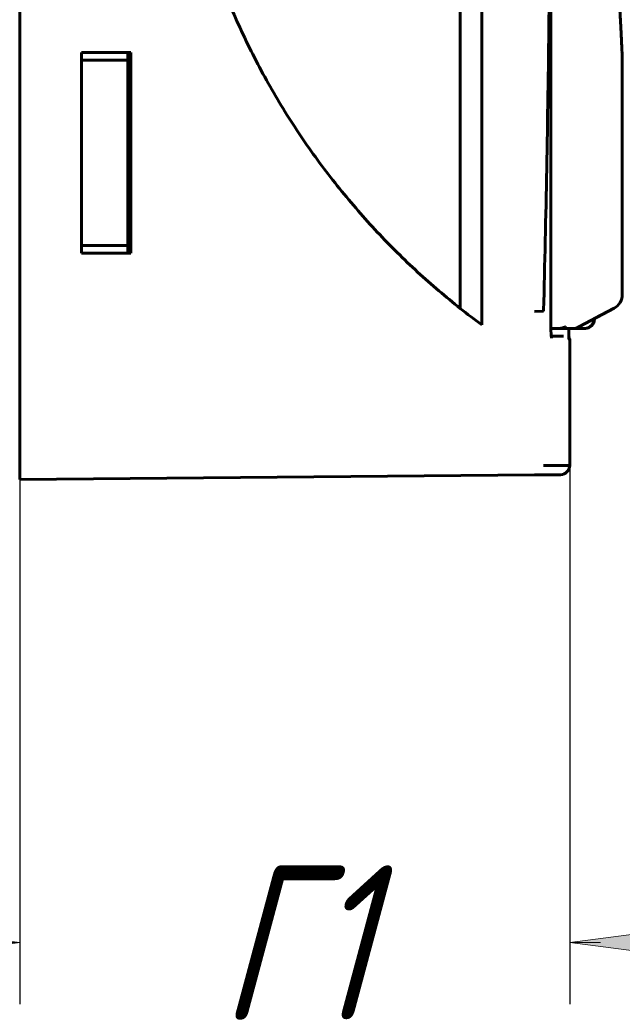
# Model space of a CAD drawing. Header units: millimetres. Extents: x 0 to 420, y 0 to 297.
# Tile 7 of 19: x 231 to 250, y 103 to 135. Entities that reach past the tile are written whole.
import ezdxf

# ---------------------------------------------------------------- set-up
doc = ezdxf.new("R2010")
doc.units = ezdxf.units.MM
doc.linetypes.add('K5LT_BASIC', pattern=[0])
doc.linetypes.add('K5LT_THIN', pattern=[0])
doc.layers.add('Системный слой', color=7, linetype='Continuous')
doc.styles.add('KDIMTEXTSTYLE', font='GOST_AU.SHX', dxfattribs={"width": 0.96, "oblique": 15, "height": 5})
doc.dimstyles.new('KDIMSTYLE (1.00)', dxfattribs={"dimtxt": 5, "dimasz": 1, "dimexe": 2, "dimexo": 0, "dimgap": 1, "dimtad": 1, "dimtxsty": 'KDIMTEXTSTYLE', "dimsah": 1, "dimcen": 0, "dimdle": 1, "dimadec": 0, "dimazin": 0, "dimtfac": 0.667, "dimtmove": 0, "dimatfit": 3, "dimfxl": 1, "dimtvp": 1, "dimtolj": 1, "dimtzin": 0, "dimarcsym": 0})

# ---------------------------------------------------------------- blocks, each defined once
blk = doc.blocks.new('U8')
at = {"layer": 'Системный слой', "color": 150, "linetype": 'K5LT_BASIC', "lineweight": 60, "true_color": 0x0080ff}
for p, q in [((249.459842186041, 125.5340605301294), (249.4597145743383, 125.5387302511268)), ((249.4599749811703, 125.5312079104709), (249.459842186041, 125.5340605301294)), ((249.4601124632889, 125.530243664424), (249.4599749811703, 125.5312079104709))]:
    blk.add_line(p, q, dxfattribs=at)
blk = doc.blocks.new('U9')
at = {"layer": 'Системный слой', "color": 150, "linetype": 'K5LT_BASIC', "lineweight": 60, "true_color": 0x0080ff}
for q in [(248.9915167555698, 125.2890552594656), (250.1166109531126, 125.8890321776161)]:
    blk.add_line((250.1166490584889, 125.889067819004), q, dxfattribs=at)
blk = doc.blocks.new('U10')
at = {"layer": 'Системный слой', "color": 150, "linetype": 'K5LT_BASIC', "lineweight": 60, "true_color": 0x0080ff}
for start, end in [(270.0000008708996, 298.075362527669), (298.075362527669, 298.0786554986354)]:
    blk.add_arc((248.7562450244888, 125.730243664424), 0.5000000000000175, start, end, dxfattribs=at)
blk = doc.blocks.new('U65')
at = {"layer": 'Системный слой', "color": 150, "linetype": 'K5LT_BASIC', "lineweight": 60, "true_color": 0x0080ff}
for p, q in [((248.6681089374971, 124.9262359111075), (248.655003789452, 124.9458061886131)), ((248.6762739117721, 124.9041440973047), (248.6681089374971, 124.9262359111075)), ((248.6790448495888, 124.8807658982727), (248.6762739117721, 124.9041440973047))]:
    blk.add_line(p, q, dxfattribs=at)
blk = doc.blocks.new('U66')
at = {"layer": 'Системный слой', "color": 150, "linetype": 'K5LT_BASIC', "lineweight": 60, "true_color": 0x0080ff}
for p, q in [((248.6790448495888, 163.2302426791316), (248.6790448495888, 168.342788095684)), ((248.6790448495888, 137.230243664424), (248.67887162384, 140.2733972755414)), ((248.6790418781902, 120.7946814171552), (248.6790448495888, 124.8807658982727))]:
    blk.add_line(p, q, dxfattribs=at)
blk = doc.blocks.new('U67')
at = {"layer": 'Системный слой', "color": 150, "linetype": 'K5LT_BASIC', "lineweight": 60, "true_color": 0x0080ff}
for p, q in [((248.6527571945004, 125.2302438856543), (248.6532021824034, 125.1365616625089)), ((248.6532021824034, 125.1365616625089), (248.6537677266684, 125.0547887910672)), ((248.6537677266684, 125.0547887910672), (248.6537948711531, 125.0515263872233)), ((248.6537948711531, 125.0515263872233), (248.6538497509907, 125.0450816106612)), ((248.6538497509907, 125.0450816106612), (248.653961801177, 125.032515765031)), ((248.653961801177, 125.032515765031), (248.6541944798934, 125.0087075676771)), ((248.6541944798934, 125.0087075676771), (248.6546894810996, 124.9666144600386)), ((248.6546894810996, 124.9666144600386), (248.655326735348, 124.926248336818)), ((248.655326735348, 124.926248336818), (248.6553619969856, 124.9244128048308)), ((248.6553619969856, 124.9244128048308), (248.6554327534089, 124.920849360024)), ((248.6554327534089, 124.920849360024), (248.6555752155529, 124.9141565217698)), ((248.6555752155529, 124.9141565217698), (248.6558640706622, 124.9025356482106)), ((248.6558640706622, 124.9025356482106), (248.6564585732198, 124.8865818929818)), ((248.6564585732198, 124.8865818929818), (248.6571101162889, 124.880767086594))]:
    blk.add_line(p, q, dxfattribs=at)
blk = doc.blocks.new('U69')
at = {"layer": 'Системный слой', "color": 150, "linetype": 'K5LT_BASIC', "lineweight": 60, "true_color": 0x0080ff}
for p, q in [((248.6557958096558, 124.893985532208), (248.6565191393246, 124.8895634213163)), ((248.6565191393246, 124.8895634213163), (248.6569606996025, 124.8851537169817)), ((248.6569606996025, 124.8851537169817), (248.6571101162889, 124.880767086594))]:
    blk.add_line(p, q, dxfattribs=at)
blk = doc.blocks.new('U70')
at = {"layer": 'Системный слой', "color": 150, "linetype": 'K5LT_BASIC', "lineweight": 60, "true_color": 0x0080ff}
for p, q in [((248.6527571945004, 125.2302438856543), (248.6537337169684, 125.059750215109)), ((248.6537337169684, 125.059750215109), (248.6550945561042, 124.940415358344)), ((248.6550945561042, 124.940415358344), (248.6563473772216, 124.891579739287))]:
    blk.add_line(p, q, dxfattribs=at)
blk = doc.blocks.new('U71')
at = {"layer": 'Системный слой', "color": 150, "linetype": 'K5LT_BASIC', "lineweight": 60, "true_color": 0x0080ff}
for p, q in [((248.6556190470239, 124.8948732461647), (248.6564389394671, 124.8901557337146)), ((248.6564389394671, 124.8901557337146), (248.6569401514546, 124.8854495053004)), ((248.6569401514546, 124.8854495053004), (248.6571101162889, 124.880767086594))]:
    blk.add_line(p, q, dxfattribs=at)
blk = doc.blocks.new('U74')
at = {"layer": 'Системный слой', "color": 150, "linetype": 'K5LT_BASIC', "lineweight": 60, "true_color": 0x0080ff}
for p, q in [((248.0676136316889, 125.480243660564), (248.0676959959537, 125.4789887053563)), ((248.0676959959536, 125.4789887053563), (248.0702585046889, 125.2139035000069)), ((248.0702585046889, 125.2139035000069), (248.0771996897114, 125.0056382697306)), ((248.0771996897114, 125.0056382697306), (248.085067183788, 124.9118127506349))]:
    blk.add_line(p, q, dxfattribs=at)
blk = doc.blocks.new('KDIMARROW_01')
at = {"layer": 'Системный слой'}
blk.add_hatch(color=0, dxfattribs=at).paths.add_polyline_path([(0, 0), (-5, 0.658262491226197), (-4.5, 5.51091059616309e-16), (-5, -0.6582624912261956)])
at = {"layer": 'Системный слой', "color": 0, "linetype": 'K5LT_THIN', "lineweight": 18}
for p, q in [((-4.5, 5.51091059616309e-16), (-5, 0.658262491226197)), ((-5, 0.658262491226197), (0, 0)), ((0, 0), (-5, -0.6582624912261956)), ((-5, -0.6582624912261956), (-4.5, 5.51091059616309e-16)), ((0, 0), (-1, 0))]:
    blk.add_line(p, q, dxfattribs=at)

msp = doc.modelspace()

# ---------------------------------------------------------------- linework, layer by layer
at = {"layer": 'Системный слой', "color": 150, "linetype": 'K5LT_BASIC', "lineweight": 60, "true_color": 0x0080ff}
for p, q in [((230.8790448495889, 220.198143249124), (230.8790448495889, 120.642736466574)), ((245.8378672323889, 145.231327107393), (245.8378971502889, 125.342759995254)), ((248.0676136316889, 125.480243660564), (248.0676132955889, 136.980243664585)), ((232.8790448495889, 134.170439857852), (234.4790448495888, 134.170439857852)), ((232.8790448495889, 127.670439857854), (232.8790448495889, 134.170439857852)), ((234.3790448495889, 134.170439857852), (234.3790448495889, 133.920439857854)), ((234.4790448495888, 127.670439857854), (234.4790448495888, 134.170439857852)), ((232.9790448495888, 133.920439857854), (232.8790448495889, 133.920439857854)), ((232.9790448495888, 133.920439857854), (233.047695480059, 133.920439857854)), ((233.2681365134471, 133.920439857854), (233.047695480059, 133.920439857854)), ((234.3790448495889, 133.920439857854), (233.2681365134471, 133.920439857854)), ((234.3790448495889, 127.920439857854), (234.3790448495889, 133.920439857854)), ((250.3813215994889, 133.268170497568), (250.3813215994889, 126.330243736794)), ((232.8790448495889, 127.920439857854), (232.9790448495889, 127.920439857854)), ((232.9790448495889, 127.920439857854), (233.047695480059, 127.920439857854)), ((233.047695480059, 127.920439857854), (233.2681365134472, 127.920439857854)), ((233.2681365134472, 127.920439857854), (234.3790448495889, 127.920439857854)), ((234.3790448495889, 127.920439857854), (234.3790448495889, 127.670439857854)), ((234.4790448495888, 127.670439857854), (232.8790448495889, 127.670439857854)), ((247.8292106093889, 125.794126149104), (247.5377786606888, 125.784697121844)), ((248.9915119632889, 125.289068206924), (250.1166490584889, 125.889067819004)), ((249.4790448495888, 125.5490384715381), (250.1166490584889, 125.889067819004)), ((249.4790448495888, 125.5490384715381), (249.4790448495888, 125.530243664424)), ((248.2826573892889, 125.230243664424), (248.069912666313, 125.2302436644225)), ((248.2826573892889, 125.230243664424), (248.3108557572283, 125.230243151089)), ((248.3108557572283, 125.230243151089), (248.7562479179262, 125.2302442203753)), ((248.3108557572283, 125.230243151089), (248.7562449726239, 125.2302439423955)), ((249.1601194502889, 125.230243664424), (248.6527571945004, 125.2302438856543)), ((248.9915103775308, 125.2890672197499), (248.9915167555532, 125.2890552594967)), ((249.1601194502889, 125.230243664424), (249.1790448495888, 125.230243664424)), ((248.3818232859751, 124.9812786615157), (248.0785091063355, 124.9828668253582)), ((248.0785174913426, 124.9827628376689), (248.4800092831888, 124.980697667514)), ((248.6563473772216, 124.891579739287), (248.6561499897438, 124.8935430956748)), ((248.656295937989, 124.8925588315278), (248.6562246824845, 124.8940441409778)), ((248.656295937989, 124.8925588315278), (248.6563641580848, 124.8913716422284)), ((230.8790448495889, 120.642736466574), (230.8790448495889, 120.342770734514)), ((247.8322058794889, 120.794681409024), (248.6790418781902, 120.7946814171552)), ((230.8790448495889, 120.342770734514), (247.5351627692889, 120.488126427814)), ((247.5351627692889, 120.488126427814), (248.3816646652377, 120.4955138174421))]:
    msp.add_line(p, q, dxfattribs=at)
for centre, radius, start, end in [((249.8813826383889, 126.330243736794), 0.499999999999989, 298.0639414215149, 1.470769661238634e-05), ((249.179044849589, 125.5302436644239), 0.2999999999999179, 269.9999999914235, 0), ((248.3790430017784, 120.7955023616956), 0.2999999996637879, 270.5007072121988, 359.8432109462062)]:
    msp.add_arc(centre, radius, start, end, dxfattribs=at)
msp.add_ellipse((249.8708297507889, 134.207863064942), major_axis=(0.4994901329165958, 0.02257447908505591), ratio=0.9395803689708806, start_param=6.235108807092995, end_param=6.283185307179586, dxfattribs=at)
for points, weights in [([(235.7378980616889, 145.342770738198), (235.7380203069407, 137.6256801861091), (239.0938473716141, 130.6766887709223), (245.1373801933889, 125.878970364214)], [1, 0.9336510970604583, 0.9336510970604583, 1]), ([(250.3708514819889, 134.207654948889), (250.3708977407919, 134.2151900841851), (250.3707513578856, 134.2227476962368), (250.3704086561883, 134.2303230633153)], [1, 0.9933727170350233, 0.9869687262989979, 0.9807880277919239]), ([(249.4601124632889, 125.530243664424), (249.4601094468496, 125.3545131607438), (249.3358459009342, 125.2302593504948), (249.1601194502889, 125.230243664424)], [1, 0.8047438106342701, 0.8047438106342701, 1]), ([(249.1601194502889, 125.230243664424), (249.3358567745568, 125.2302392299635), (249.4601264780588, 125.3545022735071), (249.4601124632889, 125.530243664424)], [1, 0.8047240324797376, 0.8047240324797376, 1]), ([(248.3108557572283, 125.230243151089), (248.3932863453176, 125.2302431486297), (248.4732584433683, 125.2502503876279), (248.5459931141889, 125.289070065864)], [1, 0.9800938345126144, 0.9800938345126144, 1])]:
    msp.add_rational_spline(points, weights, degree=3, dxfattribs=at)
for points in [[(245.1378685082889, 145.342828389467), (245.1378692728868, 138.8457048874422), (245.1375573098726, 132.3565981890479), (245.1373801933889, 125.878970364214)], [(247.8325004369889, 125.822454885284), (247.8736495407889, 127.298848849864), (247.9406315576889, 130.360250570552), (248.0117706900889, 135.209018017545), (248.0528384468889, 140.2373767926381), (248.0613521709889, 143.629883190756), (248.0617429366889, 145.342770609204)], [(245.1373801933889, 125.878970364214), (245.3677482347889, 125.696204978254), (245.6014669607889, 125.517318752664), (245.8378971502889, 125.342759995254)], [(247.8325004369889, 125.822454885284), (247.8322166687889, 125.820802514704), (247.8309150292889, 125.817841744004), (247.8303561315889, 125.809330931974), (247.8290965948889, 125.812396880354), (247.8292710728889, 125.801264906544), (247.8292106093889, 125.794126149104)]]:
    msp.add_open_spline(points, degree=3, dxfattribs=at)
for points, knots in [([(250.2400329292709, 136.5526023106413), (250.245456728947, 136.471676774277), (250.2507798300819, 136.3907508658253), (250.2608163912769, 136.2359500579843), (250.2655144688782, 136.1620750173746), (250.2711091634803, 136.0727782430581), (250.2720783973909, 136.0573570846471), (250.2758060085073, 135.9970421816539), (250.2786110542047, 135.9521487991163), (250.2870397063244, 135.8127639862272), (250.2927187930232, 135.7182729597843), (250.3029059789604, 135.5434996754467), (250.3074945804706, 135.4632180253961), (250.3144098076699, 135.3397860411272), (250.316801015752, 135.2966361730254), (250.321688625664, 135.2074593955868), (250.3241814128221, 135.161432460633), (250.3314162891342, 135.0262277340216), (250.3360761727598, 134.937049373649), (250.3511194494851, 134.6420631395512), (250.3610180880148, 134.4362520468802), (250.370319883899, 134.2304375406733)], [0, 0, 0, 0, 1.777447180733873, 1.777447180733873, 3.4, 3.4, 3.73870026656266, 3.73870026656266, 4.724706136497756, 4.724706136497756, 6.800000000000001, 6.800000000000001, 8.563176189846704, 8.563176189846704, 9.510838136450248, 9.510838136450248, 10.52167754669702, 10.52167754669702, 12.48017890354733, 12.48017890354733, 17, 17, 17, 17]), ([(250.3706378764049, 134.229407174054), (250.3710167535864, 134.2205676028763), (250.3713799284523, 134.2111903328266), (250.372307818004, 134.1849694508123), (250.3728540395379, 134.1670991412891), (250.3739577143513, 134.1259899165), (250.3745085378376, 134.1023754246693), (250.3755563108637, 134.0511674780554), (250.3760524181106, 134.0235598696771), (250.3769846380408, 133.9646847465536), (250.3774204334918, 133.9334058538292), (250.3782259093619, 133.867611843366), (250.3785954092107, 133.8330909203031), (250.3792628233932, 133.7613061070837), (250.3795605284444, 133.7240474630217), (250.3800495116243, 133.6518199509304), (250.3802491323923, 133.6170733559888), (250.3805453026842, 133.5549050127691), (250.3806551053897, 133.527756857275), (250.3808838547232, 133.4593010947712), (250.380980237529, 133.4176603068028), (250.381081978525, 133.339948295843), (250.3810985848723, 133.3039456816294), (250.3810848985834, 133.2679785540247)], [0, 0, 0, 0, 0.8115498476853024, 0.8115498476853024, 2.164132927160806, 2.164132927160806, 3.673344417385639, 3.673344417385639, 5.19245012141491, 5.19245012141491, 6.717059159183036, 6.717059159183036, 8.245047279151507, 8.245047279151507, 9.775178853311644, 9.775178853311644, 11.12990514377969, 11.12990514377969, 12.15553893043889, 12.15553893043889, 13.68994239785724, 13.68994239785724, 15, 15, 15, 15])]:
    msp.add_open_spline(points, degree=3, knots=knots, dxfattribs=at)

# ---------------------------------------------------------------- block references
at = {"layer": 'Системный слой'}
for name in ['U66', 'U9', 'U74', 'U8', 'U67', 'U70', 'U10', 'U65', 'U71', 'U69']:
    msp.add_blockref(name, (0, 0), dxfattribs=at)

# ---------------------------------------------------------------- dimensions: what is measured, and where the dimension line sits
at = {"layer": 'Системный слой', "color": 7}
msp.add_linear_dim(base=(230.8790448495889, 105.342770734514), p1=(248.6790418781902, 120.7946814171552), p2=(230.8790448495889, 120.642736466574), location=(239.7790433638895, 105.342770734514), text='\\H5.0;\\W0.965;\\Q15;\\H5.0;\\W0.965;\\Q15;\\Q15;Г1', dimstyle='KDIMSTYLE (1.00)', override={"dimexo": 0, "dimblk1": 'KDIMARROW_01', "dimblk2": 'KDIMARROW_01', "dimse1": 0, "dimse2": 0, "dimclrt": 7, "dimtolj": 1}, dxfattribs=at).render()

doc.saveas('drawing.dxf')
